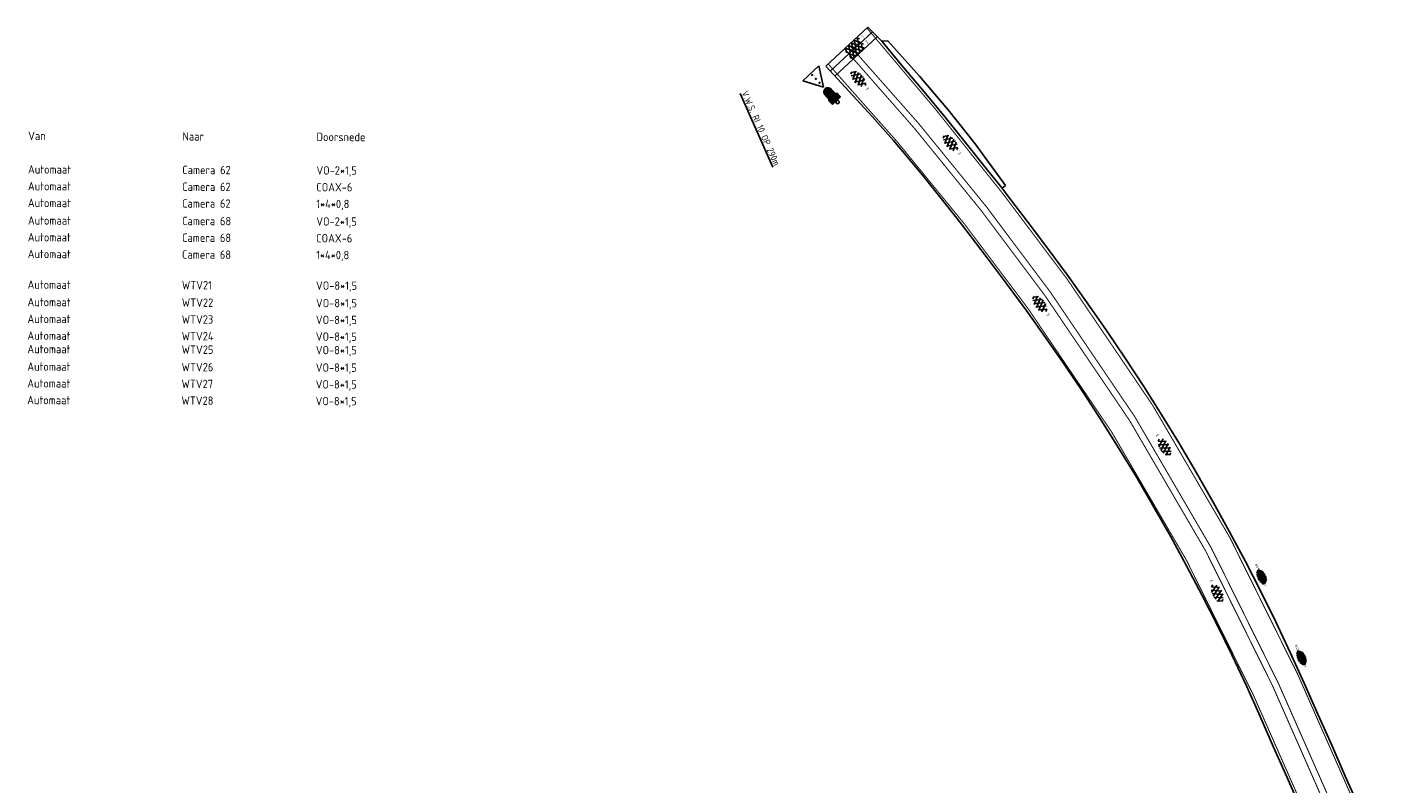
# Model space of a CAD drawing. Extents: x 1808 to 149445, y 103 to 460077.
# Tile 12 of 28: x 148716 to 148917, y 459965 to 460077. Entities that reach past the tile are written whole.
import ezdxf
from ezdxf.enums import TextEntityAlignment as Align

# ---------------------------------------------------------------- set-up
doc = ezdxf.new("R2010")
doc.units = 0
doc.header["$LTSCALE"] = 0.25
doc.header["$MEASUREMENT"] = 0
doc.linetypes.add('13', pattern=[1, 0.25, -0.75])
doc.layers.get('0').update_dxf_attribs({"color": 1, "linetype": 'CONTINUOUS'})
for name, color, linetype in [('INST-T-CODE', 1, 'CONTINUOUS'), ('INSTALLATIE', 2, 'CONTINUOUS'), ('KABELLIJST', 7, 'CONTINUOUS'), ('Markeringen', 252, '13'), ('ONDERGROND', 7, 'CONTINUOUS')]:
    doc.layers.add(name, color=color, linetype=linetype)
doc.styles.add('I020-1', font='ISO', dxfattribs={"height": 2})
doc.styles.add('ISO', font='ISO.SHX')
doc.styles.add('NLCS-ISO', font='txt')

# ---------------------------------------------------------------- blocks, each defined once
blk = doc.blocks.new('*X16')
at = {"color": 0}
for p, q in [((770.7, 310.2), (774.8, 310.2)), ((770.7, 310), (774.8, 310)), ((770.7, 309.8), (774.8, 309.8)), ((770.7, 309.7), (774.8, 309.7)), ((770.7, 309.5), (774.8, 309.5)), ((770.7, 309.4), (774.8, 309.4)), ((770.7, 309.2), (780, 309.2)), ((770.7, 309.1), (780.7, 309.1)), ((770.7, 308.9), (781.1, 308.9)), ((770.7, 308.8), (781.4, 308.8)), ((770.7, 308.6), (781.6, 308.6)), ((770.7, 308.4), (781.8, 308.4)), ((770.7, 308.3), (781.9, 308.3)), ((770.7, 308.1), (782.1, 308.1)), ((770.7, 308), (782.2, 308)), ((770.7, 307.8), (782.3, 307.8)), ((770.7, 307.7), (782.4, 307.7)), ((770.7, 307.5), (782.5, 307.5)), ((770.7, 307.3), (782.6, 307.3)), ((770.7, 307.2), (782.6, 307.2)), ((770.7, 307), (782.7, 307)), ((770.7, 306.9), (782.7, 306.9)), ((770.7, 306.7), (782.8, 306.7)), ((770.7, 306.6), (782.8, 306.6)), ((770.7, 306.4), (782.8, 306.4)), ((770.7, 306.2), (782.8, 306.2)), ((770.7, 306.1), (782.8, 306.1)), ((770.7, 305.9), (782.8, 305.9)), ((770.7, 305.8), (782.8, 305.8)), ((770.7, 305.6), (782.8, 305.6)), ((770.7, 305.5), (782.8, 305.5)), ((770.7, 305.3), (782.7, 305.3)), ((770.7, 305.2), (782.7, 305.2)), ((770.7, 305), (782.7, 305)), ((770.7, 304.8), (782.6, 304.8)), ((770.7, 304.7), (782.5, 304.7)), ((770.7, 304.5), (782.4, 304.5)), ((770.7, 304.4), (782.3, 304.4)), ((770.7, 304.2), (782.2, 304.2)), ((770.7, 304.1), (782.1, 304.1)), ((770.7, 303.9), (782, 303.9)), ((770.7, 303.8), (781.8, 303.8)), ((770.7, 303.6), (781.6, 303.6)), ((770.7, 303.4), (781.4, 303.4)), ((770.7, 303.3), (781.2, 303.3)), ((770.7, 303.1), (780.8, 303.1)), ((770.7, 303), (780.3, 303)), ((770.7, 302.8), (774.8, 302.8)), ((770.7, 302.7), (774.8, 302.7)), ((770.7, 302.5), (774.8, 302.5)), ((770.7, 302.3), (774.8, 302.3)), ((770.7, 302.2), (774.8, 302.2)), ((770.7, 302), (774.8, 302))]:
    blk.add_line(p, q, dxfattribs=at)
blk = doc.blocks.new('V_VWS')
for p, q in [((0.25, -0.83), (0.25, 0.83)), ((0.25, 0.83), (1.07, 0.83)), ((0.25, 0), (0.25, 0)), ((1.07, 0.83), (1.07, -0.83)), ((2.05, 0.63), (1.07, 0.63)), ((3.04, 0), (5.82, 1.62)), ((5.82, 1.62), (5.82, -1.62)), ((0.25, -0.83), (1.07, -0.83)), ((2.05, -0.63), (1.07, -0.63)), ((5.82, -1.62), (3.04, 0))]:
    blk.add_line(p, q)
at = {"const_width": 0.17}
for points in [[(3.83, 0, 1), (4, 0, 1)], [(4.63, 0, 1), (4.8, 0, 1)], [(5.41, 0, 1), (5.58, 0, 1)]]:
    blk.add_lwpolyline(points, format="xyb", close=True, dxfattribs=at)
blk.add_circle((0, 0), 0.249)
blk.add_arc((2.05, 0), 0.632, 270, 90)
at = {"xscale": 0.2, "yscale": 0.2, "zscale": 0.2}
blk.add_blockref('*X16', (-153.89, -61.21), dxfattribs=at)
at = {"layer": 'INST-T-CODE', "style": 'I020-1'}
blk.add_attdef('INST', text='', height=1, dxfattribs=at).set_placement((2.84, 2.29), align=Align.MIDDLE)
blk = doc.blocks.new('SVH-ASFALT-SO')
at = {"ltscale": 0.1}
for p, q in [((-25, -3.3), (-17.3, 10)), ((-6.4, -14.5), (-19.7, 8.6)), ((-17.7, -10.7), (-3.4, 14.1)), ((5.6, -15.2), (-10.5, 12.7)), ((-8.2, -14.1), (8.2, 14.1)), ((16.2, -13.5), (0.1, 14.4)), ((2.7, -15.3), (18.4, 11.9)), ((25.3, -9.4), (12, 13.6)), ((15.1, -13.8), (27.2, 7.1)), ((31, 0.8), (27.6, 6.7)), ((-21.8, -7.8), (-25.4, -1.5))]:
    blk.add_line(p, q, dxfattribs=at)
at = {"style": 'NLCS-ISO'}
blk.add_attdef('KLEUR', text='', height=9, dxfattribs=at).set_placement((39.3, -0.4), align=Align.MIDDLE_LEFT)
blk = doc.blocks.new('V_KBL')
at = {"style": 'ISO'}
for tag, p in [('A', (0, 0)), ('B', (46, 0)), ('C', (86, 0)), ('D', (126, 0)), ('E', (176, 0))]:
    blk.add_attdef(tag, p, '', height=2.5, dxfattribs=at)

msp = doc.modelspace()

# ---------------------------------------------------------------- linework, layer by layer
at = {"layer": 'Markeringen', "ltscale": 10, "const_width": 0.15, "elevation": -25.18, "flags": 128}
for points in [[(148983.56, 459812.93), (148968.83, 459838.1, -0.027409), (148958.78, 459857.62), (148939.27, 459901.25), (148915.99, 459953.75), (148903.8, 459981.39, 0.050682), (148869.62, 460040.02, 0.021076), (148839.94, 460077.26)], [(148969.43, 459807.62), (148928.48, 459899.17, -0.024387), (148927.79, 459900.95), (148916.73, 459933.97, 0.023592), (148916.04, 459935.76), (148909.36, 459950.82), (148897.18, 459978.43, 0.050651), (148863.76, 460035.75, 0.030102), (148834.2, 460071.94)]]:
    msp.add_lwpolyline(points, format="xyb", dxfattribs=at)
at = {"layer": 'Markeringen', "const_width": 0.15, "elevation": -25.18, "flags": 128}
for points in [[(148979.22, 459811.08), (148970.12, 459827.22, -0.023261), (148959.65, 459847.98), (148936.39, 459899.98), (148913.11, 459952.48), (148900.92, 459980.1, 0.050669), (148867.08, 460038.17, 0.03007), (148837.26, 460074.82)], [(148975.53, 459810.13), (148935.52, 459899.59), (148912.24, 459952.09), (148900.06, 459979.72, 0.050665), (148866.31, 460037.61, 0.028989), (148836.65, 460074.16)]]:
    msp.add_lwpolyline(points, format="xyb", dxfattribs=at)
at = {"layer": 'ONDERGROND'}
for p, q in [((148840.07, 460077.37, 4.21), (148833.84, 460071.6, 4.16)), ((148840.78, 460076.67, 4.21), (148834.52, 460070.87, 4.16)), ((148842.16, 460075.32, 4.2), (148840.07, 460077.37, 4.21)), ((148841.49, 460075.97, 4.21), (148835.2, 460070.13, 4.16)), ((148843.03, 460075.35, 4.2), (148842.16, 460075.32, 4.2)), ((148842.16, 460075.32, 4.2), (148844.86, 460071.99, 4.45)), ((148847.74, 460070.12, 4.3), (148843.03, 460075.35, 4.2)), ((148833.84, 460071.6, 4.16), (148840.73, 460064.13, 4.29)), ((148844.86, 460071.99, 4.45), (148848.42, 460067.78, 4.51)), ((148852.01, 460065.12, 4.38), (148847.74, 460070.12, 4.3)), ((148848.42, 460067.78, 4.51), (148851.54, 460064.02, 4.57)), ((148855.97, 460060.09, 4.45), (148852.01, 460065.12, 4.38)), ((148840.73, 460064.13, 4.29), (148843.88, 460060.6, 4.35)), ((148851.54, 460064.02, 4.57), (148854.72, 460060.1, 4.64)), ((148843.88, 460060.6, 4.35), (148845.99, 460058.06, 4.42)), ((148854.72, 460060.1, 4.64), (148857.84, 460056.19, 4.7)), ((148860.5, 460053.9, 4.55), (148855.97, 460060.09, 4.45)), ((148845.99, 460058.06, 4.42), (148848.45, 460055.14, 4.45)), ((148857.84, 460056.19, 4.7), (148859.98, 460053.49, 4.58)), ((148848.45, 460055.14, 4.45), (148851.54, 460051.26, 4.49)), ((148859.98, 460053.49, 4.58), (148860.5, 460053.9, 4.55)), ((148859.98, 460053.49, 4.58), (148860.63, 460052.62, 4.76)), ((148860.63, 460052.62, 4.76), (148863.68, 460048.64, 4.85)), ((148851.54, 460051.26, 4.49), (148853.25, 460049.08, 4.52)), ((148853.25, 460049.08, 4.52), (148854.6, 460047.34, 4.56)), ((148863.68, 460048.64, 4.85), (148866.69, 460044.63, 4.92)), ((148854.6, 460047.34, 4.56), (148857.62, 460043.4, 4.64)), ((148866.69, 460044.63, 4.92), (148869.67, 460040.6, 4.98)), ((148857.62, 460043.4, 4.64), (148860.6, 460039.42, 4.71)), ((148869.67, 460040.6, 4.98), (148872.59, 460036.53, 5)), ((148860.6, 460039.42, 4.71), (148863.54, 460035.42, 4.76)), ((148872.59, 460036.53, 5), (148875.44, 460032.43, 5)), ((148863.54, 460035.42, 4.76), (148866.43, 460031.37, 4.78)), ((148875.44, 460032.43, 5), (148878.24, 460028.28, 4.97)), ((148866.43, 460031.37, 4.78), (148869.27, 460027.29, 4.77)), ((148878.24, 460028.28, 4.97), (148880.97, 460024.09, 4.93)), ((148869.27, 460027.29, 4.77), (148872.04, 460023.15, 4.75)), ((148880.97, 460024.09, 4.93), (148883.65, 460019.86, 4.89)), ((148872.04, 460023.15, 4.75), (148874.75, 460018.98, 4.71)), ((148883.65, 460019.86, 4.89), (148886.25, 460015.59, 4.84)), ((148874.75, 460018.98, 4.71), (148877.39, 460014.77, 4.66)), ((148877.39, 460014.77, 4.66), (148879.97, 460010.51, 4.6)), ((148886.25, 460015.59, 4.84), (148888.8, 460011.28, 4.77)), ((148879.97, 460010.51, 4.6), (148882.48, 460006.22, 4.54)), ((148888.8, 460011.28, 4.77), (148891.28, 460006.94, 4.71)), ((148882.48, 460006.22, 4.54), (148884.93, 460001.89, 4.47)), ((148891.28, 460006.94, 4.71), (148893.69, 460002.56, 4.65)), ((148884.93, 460001.89, 4.47), (148887.32, 459997.53, 4.41)), ((148893.69, 460002.56, 4.65), (148896.04, 459998.14, 4.58)), ((148896.04, 459998.14, 4.58), (148898.33, 459993.69, 4.5)), ((148887.32, 459997.53, 4.41), (148889.63, 459993.12, 4.34)), ((148898.33, 459993.69, 4.5), (148900.54, 459989.2, 4.41)), ((148889.63, 459993.12, 4.34), (148891.88, 459988.69, 4.25)), ((148891.88, 459988.69, 4.25), (148894.07, 459984.22, 4.16)), ((148900.54, 459989.2, 4.41), (148902.69, 459984.69, 4.31)), ((148894.07, 459984.22, 4.16), (148896.18, 459979.71, 4.05)), ((148902.69, 459984.69, 4.31), (148904.76, 459980.13, 4.2)), ((148896.18, 459979.71, 4.05), (148898.21, 459975.17, 3.95)), ((148904.76, 459980.13, 4.2), (148906.79, 459975.54, 4.1)), ((148906.79, 459975.54, 4.1), (148908.82, 459970.94, 4.01)), ((148898.21, 459975.17, 3.95), (148900.21, 459970.64, 3.85)), ((148900.21, 459970.64, 3.85), (148902.21, 459966.11, 3.76)), ((148908.82, 459970.94, 4.01), (148910.84, 459966.35, 3.91)), ((148902.21, 459966.11, 3.76), (148904.2, 459961.58, 3.65)), ((148910.84, 459966.35, 3.91), (148912.87, 459961.75, 3.79))]:
    msp.add_line(p, q, dxfattribs=at)
at = {"layer": 'ONDERGROND', "ltscale": 0.1}
for p, q in [((148836.94, 460073.63, -25.18), (148836.78, 460074.38, -25.18)), ((148838.22, 460074.3, -25.18), (148837.13, 460074.65, -25.18)), ((148837.46, 460073.6, -25.18), (148837.22, 460074.73, -25.18)), ((148838.64, 460074.69, -25.18), (148837.55, 460075.04, -25.18)), ((148837.89, 460073.99, -25.18), (148837.64, 460075.13, -25.18)), ((148839.01, 460075.1, -25.18), (148837.97, 460075.43, -25.18)), ((148838.32, 460074.39, -25.18), (148838.07, 460075.52, -25.18)), ((148838.74, 460074.78, -25.18), (148838.52, 460075.77, -25.18)), ((148838.87, 460075.67, -25.18), (148838.55, 460075.77, -25.18)), ((148839.59, 460074.27, -25.18), (148838.55, 460074.6, -25.18)), ((148838.89, 460073.56, -25.18), (148838.65, 460074.69, -25.18)), ((148839.32, 460073.96, -25.18), (148839.1, 460074.95, -25.18)), ((148839.45, 460074.84, -25.18), (148839.13, 460074.95, -25.18)), ((148837.8, 460073.91, -25.18), (148836.74, 460074.25, -25.18)), ((148837.22, 460073.57, -25.18), (148836.87, 460073.68, -25.18)), ((148838.38, 460073.08, -25.18), (148837.32, 460073.42, -25.18)), ((148837.52, 460072.81, -25.18), (148837.36, 460073.56, -25.18)), ((148837.8, 460072.75, -25.18), (148837.45, 460072.86, -25.18)), ((148838.8, 460073.48, -25.18), (148837.71, 460073.82, -25.18)), ((148838.04, 460072.78, -25.18), (148837.8, 460073.91, -25.18)), ((148839.22, 460073.87, -25.18), (148838.13, 460074.21, -25.18)), ((148838.47, 460073.17, -25.18), (148838.22, 460074.3, -25.18)), ((148897.89, 459996.84, -25.18), (148897.73, 459996.43, -25.18)), ((148897.73, 459996.38, -25.18), (148898.1, 459996.24, -25.18)), ((148897.74, 459996.23, -25.18), (148897.93, 459996.16, -25.18)), ((148897.76, 459996.51, -25.18), (148898.28, 459996.32, -25.18)), ((148897.8, 459996.21, -25.18), (148897.76, 459996.1, -25.18)), ((148897.97, 459996.29, -25.18), (148897.82, 459995.86, -25.18)), ((148897.83, 459996.78, -25.18), (148897.86, 459996.77, -25.18)), ((148897.83, 459995.9, -25.18), (148898.35, 459995.71, -25.18)), ((148897.86, 459995.74, -25.18), (148898.17, 459995.63, -25.18)), ((148898.06, 459996.93, -25.18), (148897.89, 459996.46, -25.18)), ((148897.94, 459996.89, -25.18), (148898.04, 459996.85, -25.18)), ((148897.94, 459996.59, -25.18), (148898.46, 459996.4, -25.18)), ((148898.15, 459996.37, -25.18), (148897.96, 459995.85, -25.18)), ((148898.04, 459995.67, -25.18), (148897.98, 459995.5, -25.18)), ((148898.01, 459995.98, -25.18), (148898.53, 459995.79, -25.18)), ((148898.21, 459996.93, -25.18), (148898.07, 459996.55, -25.18)), ((148898.22, 459995.76, -25.18), (148898.07, 459995.34, -25.18)), ((148898.12, 459996.68, -25.18), (148898.64, 459996.48, -25.18)), ((148898.33, 459996.45, -25.18), (148898.14, 459995.93, -25.18)), ((148898.19, 459996.06, -25.18), (148898.7, 459995.87, -25.18)), ((148898.4, 459995.84, -25.18), (148898.21, 459995.32, -25.18)), ((148898.34, 459996.88, -25.18), (148898.25, 459996.63, -25.18)), ((148898.29, 459996.76, -25.18), (148898.67, 459996.62, -25.18)), ((148898.51, 459996.53, -25.18), (148898.31, 459996.01, -25.18)), ((148898.36, 459996.14, -25.18), (148898.88, 459995.95, -25.18)), ((148898.57, 459995.92, -25.18), (148898.38, 459995.4, -25.18)), ((148898.46, 459996.81, -25.18), (148898.42, 459996.71, -25.18)), ((148898.68, 459996.61, -25.18), (148898.49, 459996.1, -25.18)), ((148898.54, 459996.23, -25.18), (148899.02, 459996.05, -25.18)), ((148898.75, 459996, -25.18), (148898.56, 459995.48, -25.18)), ((148898.78, 459996.48, -25.18), (148898.67, 459996.18, -25.18)), ((148898.72, 459996.31, -25.18), (148898.94, 459996.23, -25.18)), ((148898.93, 459996.08, -25.18), (148898.74, 459995.56, -25.18)), ((148898.78, 459995.69, -25.18), (148899.16, 459995.56, -25.18)), ((148898.88, 459996.34, -25.18), (148898.85, 459996.26, -25.18)), ((148899.04, 459996, -25.18), (148898.91, 459995.65, -25.18)), ((148898.96, 459995.78, -25.18), (148899.13, 459995.71, -25.18)), ((148899.11, 459995.78, -25.18), (148899.09, 459995.73, -25.18)), ((148897.94, 459995.56, -25.18), (148897.99, 459995.54, -25.18)), ((148898.08, 459995.37, -25.18), (148898.59, 459995.18, -25.18)), ((148898.19, 459995.18, -25.18), (148898.42, 459995.09, -25.18)), ((148898.25, 459995.45, -25.18), (148898.77, 459995.26, -25.18)), ((148898.29, 459995.14, -25.18), (148898.27, 459995.09, -25.18)), ((148898.46, 459995.22, -25.18), (148898.38, 459994.99, -25.18)), ((148898.43, 459995.53, -25.18), (148898.95, 459995.34, -25.18)), ((148898.64, 459995.31, -25.18), (148898.5, 459994.91, -25.18)), ((148898.5, 459994.92, -25.18), (148898.76, 459994.82, -25.18)), ((148898.61, 459995.61, -25.18), (148899.13, 459995.42, -25.18)), ((148898.82, 459995.39, -25.18), (148898.63, 459994.87, -25.18)), ((148898.68, 459995, -25.18), (148898.98, 459994.89, -25.18)), ((148899, 459995.47, -25.18), (148898.8, 459994.95, -25.18)), ((148898.85, 459995.08, -25.18), (148899.08, 459995, -25.18)), ((148899.16, 459995.52, -25.18), (148898.98, 459995.03, -25.18)), ((148899.03, 459995.16, -25.18), (148899.13, 459995.12, -25.18)), ((148903.79, 459984.85, -25.18), (148903.63, 459984.43, -25.18)), ((148903.63, 459984.38, -25.18), (148904, 459984.24, -25.18)), ((148903.64, 459984.23, -25.18), (148903.83, 459984.16, -25.18)), ((148903.66, 459984.52, -25.18), (148904.18, 459984.33, -25.18)), ((148903.7, 459984.21, -25.18), (148903.66, 459984.1, -25.18)), ((148903.88, 459984.29, -25.18), (148903.72, 459983.87, -25.18)), ((148903.73, 459984.78, -25.18), (148903.76, 459984.78, -25.18)), ((148903.73, 459983.9, -25.18), (148904.25, 459983.71, -25.18)), ((148903.76, 459983.74, -25.18), (148904.07, 459983.63, -25.18)), ((148903.97, 459984.94, -25.18), (148903.79, 459984.47, -25.18)), ((148903.84, 459984.89, -25.18), (148903.94, 459984.86, -25.18)), ((148903.84, 459984.6, -25.18), (148904.36, 459984.41, -25.18)), ((148903.84, 459983.57, -25.18), (148903.9, 459983.55, -25.18)), ((148904.05, 459984.37, -25.18), (148903.86, 459983.86, -25.18)), ((148903.94, 459983.68, -25.18), (148903.88, 459983.5, -25.18)), ((148903.91, 459983.98, -25.18), (148904.43, 459983.79, -25.18)), ((148904.11, 459984.93, -25.18), (148903.97, 459984.55, -25.18)), ((148904.12, 459983.76, -25.18), (148903.97, 459983.35, -25.18)), ((148904.02, 459984.68, -25.18), (148904.54, 459984.49, -25.18)), ((148904.23, 459984.45, -25.18), (148904.04, 459983.94, -25.18)), ((148904.09, 459984.07, -25.18), (148904.6, 459983.88, -25.18)), ((148904.3, 459983.84, -25.18), (148904.11, 459983.32, -25.18)), ((148904.24, 459984.88, -25.18), (148904.15, 459984.63, -25.18)), ((148904.2, 459984.76, -25.18), (148904.57, 459984.62, -25.18)), ((148904.41, 459984.54, -25.18), (148904.22, 459984.02, -25.18)), ((148904.26, 459984.15, -25.18), (148904.78, 459983.96, -25.18)), ((148904.48, 459983.92, -25.18), (148904.28, 459983.41, -25.18)), ((148904.36, 459984.81, -25.18), (148904.33, 459984.71, -25.18)), ((148904.33, 459983.53, -25.18), (148904.85, 459983.34, -25.18)), ((148904.58, 459984.61, -25.18), (148904.39, 459984.1, -25.18)), ((148904.44, 459984.23, -25.18), (148904.92, 459984.05, -25.18)), ((148904.65, 459984, -25.18), (148904.46, 459983.49, -25.18)), ((148904.51, 459983.62, -25.18), (148905.03, 459983.43, -25.18)), ((148904.68, 459984.49, -25.18), (148904.57, 459984.18, -25.18)), ((148904.62, 459984.31, -25.18), (148904.84, 459984.23, -25.18)), ((148904.83, 459984.09, -25.18), (148904.64, 459983.57, -25.18)), ((148904.69, 459983.7, -25.18), (148905.06, 459983.56, -25.18)), ((148904.78, 459984.34, -25.18), (148904.75, 459984.26, -25.18)), ((148904.94, 459984, -25.18), (148904.82, 459983.65, -25.18)), ((148904.86, 459983.78, -25.18), (148905.03, 459983.72, -25.18)), ((148905.01, 459983.79, -25.18), (148904.99, 459983.73, -25.18)), ((148903.98, 459983.37, -25.18), (148904.5, 459983.18, -25.18)), ((148904.1, 459983.18, -25.18), (148904.32, 459983.1, -25.18)), ((148904.15, 459983.45, -25.18), (148904.67, 459983.26, -25.18)), ((148904.19, 459983.15, -25.18), (148904.17, 459983.1, -25.18)), ((148904.37, 459983.23, -25.18), (148904.28, 459983, -25.18)), ((148904.54, 459983.31, -25.18), (148904.4, 459982.92, -25.18)), ((148904.4, 459982.92, -25.18), (148904.66, 459982.83, -25.18)), ((148904.72, 459983.39, -25.18), (148904.53, 459982.87, -25.18)), ((148904.58, 459983, -25.18), (148904.88, 459982.89, -25.18)), ((148904.9, 459983.47, -25.18), (148904.71, 459982.95, -25.18)), ((148904.75, 459983.08, -25.18), (148904.98, 459983, -25.18)), ((148905.06, 459983.52, -25.18), (148904.88, 459983.04, -25.18)), ((148904.93, 459983.17, -25.18), (148905.03, 459983.13, -25.18))]:
    msp.add_line(p, q, dxfattribs=at)

# ---------------------------------------------------------------- block references
at = {"layer": 'INSTALLATIE'}
ref = msp.add_blockref('V_VWS', (148835.6, 460066.28, -25.18), dxfattribs=dict(at, rotation=133.1566601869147))
ref.add_attrib('INST', '%%uV.W.S. RI 10 OP 290m', dxfattribs={"layer": 'INST-T-CODE', "height": 1, "rotation": -426.0862, "style": 'I020-1'}).set_placement((148824.21, 460062.39, -25.18), align=Align.MIDDLE)
at = {"layer": 'KABELLIJST', "xscale": 0.4969282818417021, "yscale": 0.4969282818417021, "zscale": 0.4969282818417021, "rotation": 359.7940761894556}
for p, values in [((148715.65, 460060.65), {'A': 'Van', 'B': 'Naar', 'C': 'Doorsnede'}), ((148715.63, 460055.68), {'A': 'Automaat', 'B': 'Camera 62', 'C': 'VO-2*1,5'}), ((148715.62, 460053.19), {'A': 'Automaat', 'B': 'Camera 62', 'C': 'COAX-6'}), ((148715.61, 460050.71), {'A': 'Automaat', 'B': 'Camera 62', 'C': '1*4*0,8'}), ((148715.61, 460048.11), {'A': 'Automaat', 'B': 'Camera 68', 'C': 'VO-2*1,5'}), ((148715.6, 460045.63), {'A': 'Automaat', 'B': 'Camera 68', 'C': 'COAX-6'}), ((148715.59, 460043.14), {'A': 'Automaat', 'B': 'Camera 68', 'C': '1*4*0,8'}), ((148715.57, 460038.6), {'A': 'Automaat', 'B': 'WTV21', 'C': 'VO-8*1,5'}), ((148715.56, 460036.01), {'A': 'Automaat', 'B': 'WTV22', 'C': 'VO-8*1,5'}), ((148715.55, 460033.52), {'A': 'Automaat', 'B': 'WTV23', 'C': 'VO-8*1,5'}), ((148715.54, 460031.04), {'A': 'Automaat', 'B': 'WTV24', 'C': 'VO-8*1,5'}), ((148715.54, 460029.04), {'A': 'Automaat', 'B': 'WTV25', 'C': 'VO-8*1,5'}), ((148715.53, 460026.45), {'A': 'Automaat', 'B': 'WTV26', 'C': 'VO-8*1,5'}), ((148715.52, 460023.96), {'A': 'Automaat', 'B': 'WTV27', 'C': 'VO-8*1,5'}), ((148715.51, 460021.48), {'A': 'Automaat', 'B': 'WTV28', 'C': 'VO-8*1,5'})]:
    msp.add_blockref('V_KBL', p, dxfattribs=at).add_auto_attribs(values)
at = {"layer": 'ONDERGROND'}
for p, xscale, yscale, zscale, rotation in [((148838.6, 460069.85, -25.18), 0.05000000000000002, 0.05000000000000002, 0.05000000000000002, 311.9143224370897), ((148852.25, 460060.33, -25.18), 0.05000000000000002, 0.05000000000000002, 0.05000000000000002, 310.0945104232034), ((148865.49, 460036.46, -25.18), 0.05000000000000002, 0.05000000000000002, 0.05000000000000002, 307.0792053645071), ((148884.1, 460015, -25.18), 0.05, 0.05, 0.05, 121.5567633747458), ((148891.9, 459993.32, -25.18), 0.05000000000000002, 0.05000000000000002, 0.05000000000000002, 115.3391580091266)]:
    msp.add_blockref('SVH-ASFALT-SO', p, dxfattribs=dict(at, xscale=xscale, yscale=yscale, zscale=zscale, rotation=rotation)).add_auto_attribs({'KLEUR': '3'})

# ---------------------------------------------------------------- texts
at = {"layer": 'ONDERGROND', "style": 'NLCS-ISO'}
for tag, text, height, rotation, p in [('1', '', 0.45, 42.3463, (148839.22, 460075.9, -25.18)), ('2', '', 0.45, 42.3463, (148839.8, 460075.07, -25.18)), ('H', 'G', 0.36, 294.7432, (148898.92, 459994.85, -25.18)), ('H', 'G', 0.36, 294.7432, (148904.82, 459982.86, -25.18))]:
    msp.add_attdef(tag, text=text, height=height, rotation=rotation, dxfattribs=at).set_placement(p, align=Align.MIDDLE_LEFT)
for p in [(148897.98, 459996.9, -25.18), (148903.88, 459984.91, -25.18)]:
    msp.add_attdef('BSS', text='DF', height=0.36, rotation=294.7432, dxfattribs=at).set_placement(p, align=Align.MIDDLE_RIGHT)

doc.saveas('drawing.dxf')
